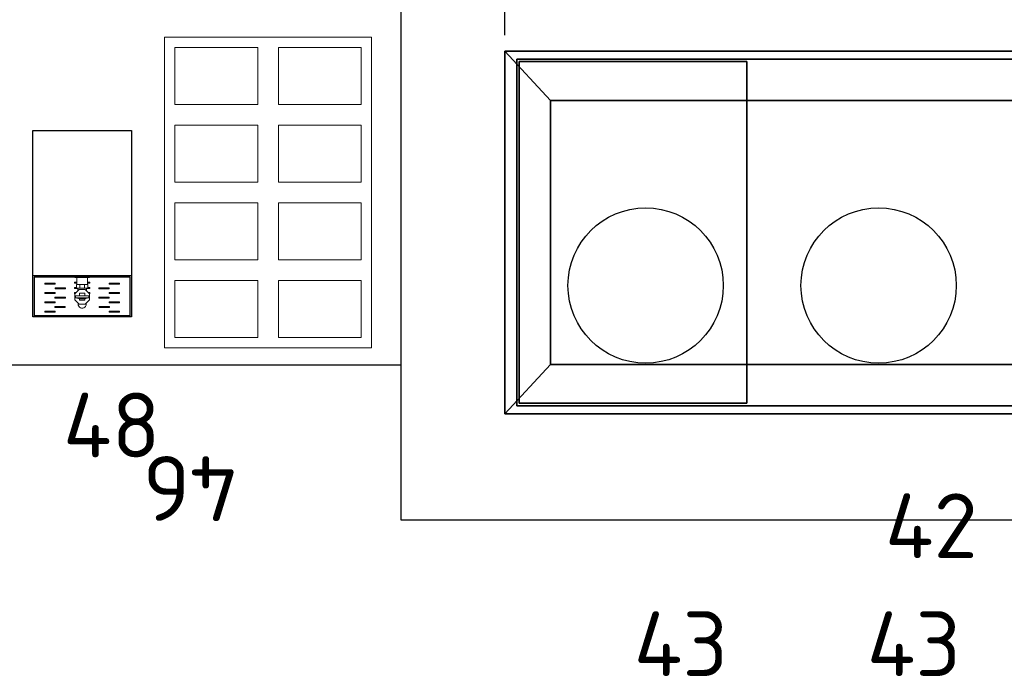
# Model space of a CAD drawing. Header units: millimetres. Extents: x -59761 to 112741, y -57975 to 46221.
# Tile 119 of 132: x 2875 to 4777, y -1616 to -346. Entities that reach past the tile are written whole.
import ezdxf
from ezdxf.enums import TextEntityAlignment as Align

# ---------------------------------------------------------------- set-up
doc = ezdxf.new("R2010")
doc.units = ezdxf.units.MM
for name, color, linetype in [('Equip2D', 250, 'Continuous'), ('Equip3D', 7, 'Continuous'), ('EquipAnnot', 5, 'Continuous')]:
    doc.layers.add(name, color=color, linetype=linetype)
doc.styles.add('GOST прямой', font='isocpeur.ttf', dxfattribs={"height": 2.5})
doc.styles.add('Размеры', font='txt.shx', dxfattribs={"height": 2.5})
doc.dimstyles.new('Main', dxfattribs={"dimscale": 0, "dimtxt": 2.5, "dimasz": 1, "dimexe": 1.25, "dimexo": 0.625, "dimtad": 1, "dimdec": 1, "dimrnd": 0.5, "dimtxsty": 'Размеры', "dimblk": 'OBLIQUE', "dimcen": 2.5, "dimadec": 0, "dimazin": 0, "dimtfac": 1, "dimtdec": 1, "dimtmove": 1, "dimatfit": 2, "dimfxl": 1, "dimarcsym": 0})

# ---------------------------------------------------------------- blocks, each defined once
blk = doc.blocks.new('Лампа тепловая макет')
at = {"layer": 'Equip2D'}
blk.add_circle((0, 0, -113), 150, dxfattribs=at)
at = {"layer": 'EquipAnnot', "style": 'GOST прямой', "flags": 1}
for tag, p in [('НАИМЕНОВАНИЕ', (-29.1, 293.2, -113)), ('ОПИСАНИЕ', (-27.8, 283.9, -113)), ('МОЩНОСТЬ', (-27.8, 268.3, -113)), ('РАЗМЕРЫ', (-27.1, 274.8, -113)), ('НАПРЯЖЕНИЕ', (-27.5, 262.3, -113))]:
    blk.add_attdef(tag, p, '', height=2.5, dxfattribs=at)
at = {"layer": 'EquipAnnot', "style": 'GOST прямой'}
blk.add_attdef('НОМЕР', text='', height=2.5, dxfattribs=at).set_placement((-23.1, 260.6, -113), align=Align.TOP_LEFT)
blk = doc.blocks.new('A$C751ccf96')
at = {"color": 0, "linetype": 'Continuous', "lineweight": 0}
for p, q in [((18833.5, 12556), (18643.5, 12556)), ((18643.5, 12556), (18643.5, 12276)), ((18833.5, 12276), (18833.5, 12556)), ((18643.5, 12276), (18833.5, 12276)), ((18643.5, 12196), (18643.5, 12276)), ((18645.5, 12198), (18645.5, 12274)), ((18645.5, 12274), (18724.5, 12274)), ((18724.5, 12273), (18646.5, 12273)), ((18646.5, 12199), (18646.5, 12273)), ((18671, 12276), (18671, 12275)), ((18806, 12275), (18671, 12275)), ((18698.5, 12274.5), (18698.5, 12275)), ((18698.5, 12274.5), (18700.5, 12274.5)), ((18700.5, 12274.7), (18700.5, 12274.2)), ((18700.5, 12274.7), (18707.5, 12274.7)), ((18700.5, 12274.2), (18707.5, 12274.2)), ((18707.5, 12274.2), (18707.5, 12274.7)), ((18707.5, 12274.5), (18708.5, 12274.5)), ((18708.5, 12274.5), (18708.5, 12275)), ((18709, 12274.7), (18709, 12274.2)), ((18709, 12274.7), (18712.5, 12274.7)), ((18709, 12274.2), (18716, 12274.2)), ((18712.5, 12274.5), (18712.5, 12275)), ((18712.5, 12274.5), (18757.5, 12274.5)), ((18716, 12274.2), (18716, 12274.5)), ((18723, 12274.5), (18723, 12274.2)), ((18723, 12274.2), (18730, 12274.2)), ((18724.5, 12274.2), (18724.5, 12272.5)), ((18724.5, 12272.5), (18752.5, 12272.5)), ((18728, 12272.5), (18728, 12258.5)), ((18730, 12274.2), (18730, 12274.5)), ((18737, 12274.5), (18737, 12274.2)), ((18737, 12274.2), (18744, 12274.2)), ((18744, 12274.2), (18744, 12274.5)), ((18749, 12272.5), (18749, 12258.5)), ((18751, 12274.5), (18751, 12274.2)), ((18751, 12274.2), (18758, 12274.2)), ((18752.5, 12274.2), (18752.5, 12272.5)), ((18752.5, 12274), (18831.5, 12274)), ((18830.5, 12273), (18752.5, 12273)), ((18757.5, 12274.5), (18757.5, 12275)), ((18757.5, 12274.7), (18758, 12274.7)), ((18758, 12274.2), (18758, 12274.7)), ((18758.5, 12274.5), (18758.5, 12275)), ((18758.5, 12274.5), (18762.5, 12274.5)), ((18762.5, 12274.2), (18762.5, 12274.7)), ((18769.5, 12274.7), (18762.5, 12274.7)), ((18769.5, 12274.2), (18762.5, 12274.2)), ((18768.5, 12274.7), (18768.5, 12275)), ((18769.5, 12274.7), (18769.5, 12274.2)), ((18806, 12276), (18806, 12275)), ((18830.5, 12199), (18830.5, 12273)), ((18831.5, 12274), (18831.5, 12198)), ((18833.5, 12196), (18833.5, 12276)), ((18666.5, 12261.5), (18686.5, 12261.5)), ((18666.5, 12259.5), (18666.5, 12261.5)), ((18686.5, 12259.5), (18666.5, 12259.5)), ((18686.5, 12261.5), (18686.5, 12259.5)), ((18686.5, 12252.5), (18706.5, 12252.5)), ((18686.5, 12250.5), (18686.5, 12252.5)), ((18706.5, 12250.5), (18686.5, 12250.5)), ((18706.5, 12252.5), (18706.5, 12250.5)), ((18723.5, 12263), (18728, 12263)), ((18723.5, 12261), (18723.5, 12263)), ((18728, 12261), (18723.5, 12261)), ((18723.5, 12253), (18727.3, 12253)), ((18723.5, 12251), (18723.5, 12253)), ((18730.1, 12251), (18723.5, 12251)), ((18732.7, 12249), (18724.5, 12240.8)), ((18727.3, 12258.5), (18727.3, 12251.5)), ((18733.8, 12258.5), (18727.3, 12258.5)), ((18733.8, 12251.5), (18727.3, 12251.5)), ((18730.1, 12251.5), (18730.1, 12246.4)), ((18744.3, 12249), (18732.7, 12249)), ((18743.1, 12258.5), (18733.8, 12258.5)), ((18733.8, 12258.5), (18733.8, 12251.5)), ((18743.1, 12251.5), (18733.8, 12251.5)), ((18743.1, 12258.5), (18743.1, 12251.5)), ((18749.7, 12258.5), (18743.1, 12258.5)), ((18749.7, 12251.5), (18743.1, 12251.5)), ((18752.5, 12240.8), (18744.3, 12249)), ((18746.9, 12251.5), (18746.9, 12246.4)), ((18753.5, 12251), (18746.9, 12251)), ((18749, 12263), (18753.5, 12263)), ((18753.5, 12261), (18749, 12261)), ((18749.7, 12258.5), (18749.7, 12251.5)), ((18749.7, 12253), (18753.5, 12253)), ((18753.5, 12263), (18753.5, 12261)), ((18753.5, 12253), (18753.5, 12251)), ((18770.5, 12252.5), (18790.5, 12252.5)), ((18770.5, 12250.5), (18770.5, 12252.5)), ((18790.5, 12250.5), (18770.5, 12250.5)), ((18790.5, 12261.5), (18810.5, 12261.5)), ((18790.5, 12259.5), (18790.5, 12261.5)), ((18810.5, 12259.5), (18790.5, 12259.5)), ((18790.5, 12252.5), (18790.5, 12250.5)), ((18810.5, 12261.5), (18810.5, 12259.5)), ((18666.5, 12243.5), (18686.5, 12243.5)), ((18666.5, 12241.5), (18666.5, 12243.5)), ((18686.5, 12241.5), (18666.5, 12241.5)), ((18686, 12234.5), (18706, 12234.5)), ((18686, 12232.5), (18686, 12234.5)), ((18706, 12232.5), (18686, 12232.5)), ((18686.5, 12243.5), (18686.5, 12241.5)), ((18706, 12234.5), (18706, 12232.5)), ((18723.5, 12243), (18726.6, 12243)), ((18723.5, 12241), (18723.5, 12243)), ((18724.6, 12241), (18723.5, 12241)), ((18724.5, 12240.8), (18724.5, 12229.2)), ((18724.5, 12229.2), (18732.7, 12221)), ((18725.7, 12233.4), (18725.7, 12236.5)), ((18733.8, 12231.2), (18725.9, 12233.2)), ((18726, 12236.8), (18729.2, 12236.8)), ((18727.6, 12233.1), (18749.3, 12233.1)), ((18729.2, 12236.8), (18747.7, 12236.8)), ((18747.7, 12233.3), (18729.2, 12233.3)), ((18733.2, 12241), (18733.2, 12236.8)), ((18733.2, 12231.4), (18733.2, 12229.1)), ((18743, 12241.7), (18733.9, 12241.7)), ((18733.9, 12231.2), (18743, 12231.2)), ((18733.9, 12228.4), (18743, 12228.4)), ((18735.1, 12233.1), (18735.1, 12232)), ((18741.8, 12232), (18741.8, 12233.1)), ((18743.2, 12231.2), (18751, 12233.2)), ((18743.7, 12236.8), (18743.7, 12241)), ((18743.7, 12229.1), (18743.7, 12231.4)), ((18744.3, 12221), (18752.5, 12229.2)), ((18747.7, 12236.8), (18750.9, 12236.8)), ((18750.3, 12243), (18753.5, 12243)), ((18751.2, 12236.5), (18751.2, 12233.4)), ((18753.5, 12241), (18752.3, 12241)), ((18752.5, 12229.2), (18752.5, 12240.8)), ((18753.5, 12243), (18753.5, 12241)), ((18770.9, 12234.5), (18790.9, 12234.5)), ((18770.9, 12232.5), (18770.9, 12234.5)), ((18790.9, 12232.5), (18770.9, 12232.5)), ((18790.5, 12243.5), (18810.5, 12243.5)), ((18790.5, 12241.5), (18790.5, 12243.5)), ((18810.5, 12241.5), (18790.5, 12241.5)), ((18790.9, 12234.5), (18790.9, 12232.5)), ((18810.5, 12243.5), (18810.5, 12241.5)), ((18666.5, 12225.5), (18686.5, 12225.5)), ((18666.5, 12223.5), (18666.5, 12225.5)), ((18686.5, 12223.5), (18666.5, 12223.5)), ((18685.5, 12216.5), (18705.5, 12216.5)), ((18685.5, 12214.5), (18685.5, 12216.5)), ((18705.5, 12214.5), (18685.5, 12214.5)), ((18686.5, 12225.5), (18686.5, 12223.5)), ((18705.5, 12216.5), (18705.5, 12214.5)), ((18732.7, 12221), (18744.3, 12221)), ((18771.4, 12216.5), (18791.4, 12216.5)), ((18771.4, 12214.5), (18771.4, 12216.5)), ((18791.4, 12214.5), (18771.4, 12214.5)), ((18790.5, 12225.5), (18810.5, 12225.5)), ((18790.5, 12223.5), (18790.5, 12225.5)), ((18810.5, 12223.5), (18790.5, 12223.5)), ((18791.4, 12216.5), (18791.4, 12214.5)), ((18810.5, 12225.5), (18810.5, 12223.5)), ((18643.5, 12196), (18833.5, 12196)), ((18831.5, 12198), (18645.5, 12198)), ((18646.5, 12199), (18830.5, 12199)), ((18666.5, 12207.5), (18686.5, 12207.5)), ((18666.5, 12205.5), (18666.5, 12207.5)), ((18686.5, 12205.5), (18666.5, 12205.5)), ((18686.5, 12207.5), (18686.5, 12205.5)), ((18790.5, 12207.5), (18810.5, 12207.5)), ((18790.5, 12205.5), (18790.5, 12207.5)), ((18810.5, 12205.5), (18790.5, 12205.5)), ((18810.5, 12207.5), (18810.5, 12205.5))]:
    blk.add_line(p, q, dxfattribs=at)
for centre, radius, start, end in [((18733.9, 12241), 0.7, 90, 180), ((18733.9, 12229.1), 0.7, 180, 270), ((18743, 12241), 0.7, 0, 90), ((18743, 12229.1), 0.7, 270, 0), ((18738.5, 12221), 8, 165.5403, 180), ((18738.5, 12221), 8, 180, 14.4597)]:
    blk.add_arc(centre, radius, start, end, dxfattribs=at)
at = {"color": 0, "linetype": 'Continuous', "lineweight": 0, "extrusion": (4.23798e-16, -1.55403e-29, -1)}
blk.add_ellipse((18729.2, 12233.1), major_axis=(3.5, 0), ratio=0.06, start_param=-2.728992, end_param=-1.570796, dxfattribs=at)
at = {"color": 0, "linetype": 'Continuous', "lineweight": 0}
for centre, major_axis, ratio, start_param, end_param in [((18727.5, 12233.8), (-0.883, 0.109), 0.782759, 1.666862, 1.72679), ((18733.9, 12231.9), (-0.7, 0.175), 0.970737, 1.570796, 1.822855), ((18734.6, 12232), (-0.086, -0.697), 0.782759, 0.155994, 1.666862), ((18734.4, 12232), (0.7, -0.175), 0.970737, 0.192131, 0.238081), ((18742.5, 12232), (-0.7, -0.175), 0.970737, -0.238081, -0.192131), ((18743, 12231.9), (0.7, 0.175), 0.970737, -1.822855, -1.570796)]:
    blk.add_ellipse(centre, major_axis=major_axis, ratio=ratio, start_param=start_param, end_param=end_param, dxfattribs=at)
at = {"color": 0, "linetype": 'Continuous', "lineweight": 0, "extrusion": (4.02175e-16, 6.16298e-33, -1)}
blk.add_ellipse((18742.3, 12232), major_axis=(0.086, -0.697), ratio=0.782759, start_param=0.155994, end_param=1.666862, dxfattribs=at)
at = {"color": 0, "linetype": 'Continuous', "lineweight": 0, "extrusion": (4.23798e-16, 9.55352e-30, -1)}
blk.add_ellipse((18747.7, 12233.1), major_axis=(3.5, 0), ratio=0.06, start_param=-1.570796, end_param=-0.412601, dxfattribs=at)
at = {"color": 0, "linetype": 'Continuous', "lineweight": 0, "extrusion": (3.75284e-16, 1.63997e-28, -1)}
blk.add_ellipse((18749.4, 12233.8), major_axis=(0.883, 0.109), ratio=0.782759, start_param=1.666862, end_param=1.72679, dxfattribs=at)
at = {"color": 0, "linetype": 'Continuous', "lineweight": 0}
for points, knots in [([(18726, 12236.8), (18726, 12236.8), (18726, 12236.8), (18725.9, 12236.8), (18725.9, 12236.7), (18725.8, 12236.6), (18725.7, 12236.6), (18725.7, 12236.5), (18725.7, 12236.5), (18725.7, 12236.5)], [0, 0, 0, 0, 0.33925, 0.33925, 1.029606, 1.029606, 2.054952, 2.054952, 2.098354, 2.098354, 2.098354, 2.098354]), ([(18725.7, 12233.4), (18725.7, 12233.4), (18725.8, 12233.4), (18725.8, 12233.3), (18725.8, 12233.2), (18725.9, 12233.2), (18725.9, 12233.2), (18726, 12233.2), (18726, 12233.2), (18726, 12233.2)], [1.288572, 1.288572, 1.288572, 1.288572, 1.895708, 1.895708, 2.675751, 2.675751, 3.234212, 3.234212, 3.589976, 3.589976, 3.589976, 3.589976]), ([(18751.2, 12236.5), (18751.2, 12236.5), (18751.2, 12236.5), (18751.2, 12236.6), (18751.1, 12236.6), (18751.1, 12236.7), (18751, 12236.8), (18750.9, 12236.8), (18750.9, 12236.8), (18750.9, 12236.8)], [1.27851, 1.27851, 1.27851, 1.27851, 1.322356, 1.322356, 2.359499, 2.359499, 3.057792, 3.057792, 3.400941, 3.400941, 3.400941, 3.400941]), ([(18751.2, 12233.4), (18751.2, 12233.4), (18751.1, 12233.3), (18751, 12233.2), (18751, 12233.2), (18750.9, 12233.2)], [1.253683, 1.253683, 1.253683, 1.253683, 2.310797, 2.310797, 3.48947, 3.48947, 3.48947, 3.48947])]:
    blk.add_open_spline(points, degree=3, knots=knots, dxfattribs=at)
blk = doc.blocks.new('Водонагреватель HVZ22')
at = {"layer": 'Equip2D'}
blk.add_lwpolyline([(0, 0), (190, 0), (190, -360), (0, -360)], close=True, dxfattribs=at)
blk.add_blockref('A$C751ccf96', (-18643.5, -12556), dxfattribs=at)
at = {"layer": 'EquipAnnot', "style": 'GOST прямой', "flags": 1}
for tag, p in [('НАИМЕНОВАНИЕ', (0, 0)), ('ОПИСАНИЕ', (0, -475)), ('РАЗМЕРЫ', (0, -950)), ('МОЩНОСТЬ', (0, -1425)), ('НАПРЯЖЕНИЕ', (0, -1900)), ('ВЕС', (0, -2375))]:
    blk.add_attdef(tag, p, '', height=250, dxfattribs=at)
at = {"layer": 'EquipAnnot', "style": 'GOST прямой'}
blk.add_attdef('НОМЕР', (80.1, -711.4), '', height=250, dxfattribs=at)
blk = doc.blocks.new('A$C319aa859')
at = {"color": 0, "linetype": 'Continuous', "lineweight": 0}
for p, q in [((11906.3, 4804.1), (11506.3, 4804.1)), ((11506.3, 4804.1), (11506.3, 4204.1)), ((11906.3, 4204.1), (11906.3, 4804.1)), ((11526.3, 4784.1), (11686.3, 4784.1)), ((11526.3, 4674.1), (11526.3, 4784.1)), ((11686.3, 4784.1), (11686.3, 4674.1)), ((11726.3, 4784.1), (11886.3, 4784.1)), ((11726.3, 4674.1), (11726.3, 4784.1)), ((11886.3, 4784.1), (11886.3, 4674.1)), ((11686.3, 4674.1), (11526.3, 4674.1)), ((11886.3, 4674.1), (11726.3, 4674.1)), ((11526.3, 4634.1), (11686.3, 4634.1)), ((11526.3, 4524.1), (11526.3, 4634.1)), ((11686.3, 4634.1), (11686.3, 4524.1)), ((11726.3, 4634.1), (11886.3, 4634.1)), ((11726.3, 4524.1), (11726.3, 4634.1)), ((11886.3, 4634.1), (11886.3, 4524.1)), ((11686.3, 4524.1), (11526.3, 4524.1)), ((11886.3, 4524.1), (11726.3, 4524.1)), ((11526.3, 4484.1), (11686.3, 4484.1)), ((11526.3, 4374.1), (11526.3, 4484.1)), ((11686.3, 4484.1), (11686.3, 4374.1)), ((11726.3, 4484.1), (11886.3, 4484.1)), ((11726.3, 4374.1), (11726.3, 4484.1)), ((11886.3, 4484.1), (11886.3, 4374.1)), ((11686.3, 4374.1), (11526.3, 4374.1)), ((11886.3, 4374.1), (11726.3, 4374.1)), ((11526.3, 4334.1), (11686.3, 4334.1)), ((11526.3, 4224.1), (11526.3, 4334.1)), ((11686.3, 4334.1), (11686.3, 4224.1)), ((11726.3, 4334.1), (11886.3, 4334.1)), ((11726.3, 4224.1), (11726.3, 4334.1)), ((11886.3, 4334.1), (11886.3, 4224.1)), ((11686.3, 4224.1), (11526.3, 4224.1)), ((11886.3, 4224.1), (11726.3, 4224.1)), ((11506.3, 4204.1), (11906.3, 4204.1))]:
    blk.add_line(p, q, dxfattribs=at)
blk = doc.blocks.new('Органайзер')
at = {"layer": 'Equip2D'}
blk.add_blockref('A$C319aa859', (-11506.3, -4204.1), dxfattribs=at)
at = {"layer": 'EquipAnnot', "style": 'GOST прямой'}
blk.add_attdef('НОМЕР', (-97.5, 308.3), '', height=2.5, dxfattribs=at)
at = {"layer": 'EquipAnnot', "style": 'GOST прямой', "flags": 1}
blk.add_attdef('НАИМЕНОВАНИЕ', (0, 0), '', height=125, dxfattribs=at)
blk = doc.blocks.new('8046402')
at = {"layer": 'Equip2D'}
for points in [[(0, 0), (1455, 0), (1455, -700), (0, -700)], [(88.5, -95), (1366.5, -95), (1366.5, -605), (88.5, -605)]]:
    blk.add_lwpolyline(points, close=True, dxfattribs=at)
at = {"layer": 'Equip3D', "extrusion": (-1, 0, 2.08169e-27)}
for p, q in [((987.5, -20.4, 830), (987.5, -20.4, 718.4)), ((987.5, -680, 718.4), (987.5, -20.4, 718.4)), ((987.5, -680, 830), (987.5, -20.4, 830)), ((987.5, -680, 830), (987.5, -680, 718.4))]:
    blk.add_line(p, q, dxfattribs=at)
at = {"layer": 'Equip3D', "extrusion": (0, 1, -6.51968e-14)}
for p, q in [((987.5, -20.4, 718.4), (1427.5, -20.4, 718.4)), ((987.5, -20.4, 830), (1427.5, -20.4, 830)), ((987.5, -20.4, 830), (987.5, -20.4, 718.4)), ((1427.5, -20.4, 718.4), (1427.5, -20.4, 830))]:
    blk.add_line(p, q, dxfattribs=at)
at = {"layer": 'Equip3D', "extrusion": (0, -6.51208e-14, -1)}
for p, q in [((987.5, -20.4, 718.4), (1427.5, -20.4, 718.4)), ((987.5, -680, 718.4), (987.5, -20.4, 718.4)), ((1427.5, -680, 718.4), (1427.5, -20.4, 718.4)), ((987.5, -680, 718.4), (1427.5, -680, 718.4))]:
    blk.add_line(p, q, dxfattribs=at)
at = {"layer": 'Equip3D'}
for p, q in [((987.5, -20.4, 830), (1427.5, -20.4, 830)), ((987.5, -680, 830), (987.5, -20.4, 830)), ((1427.5, -20.4, 830), (1427.5, -680, 830)), ((1427.5, -680, 830), (1427.5, -20.4, 830)), ((987.5, -680, 830), (1427.5, -680, 830))]:
    blk.add_line(p, q, dxfattribs=at)
at = {"layer": 'Equip3D', "extrusion": (1, 0, -2.08169e-27)}
for p, q in [((1427.5, -20.4, 830), (1427.5, -680, 830)), ((1427.5, -20.4, 718.4), (1427.5, -20.4, 830)), ((1427.5, -680, 718.4), (1427.5, -20.4, 718.4)), ((1427.5, -680, 830), (1427.5, -680, 718.4))]:
    blk.add_line(p, q, dxfattribs=at)
at = {"layer": 'Equip3D', "extrusion": (1, 0, 2.08169e-27)}
blk.add_line((1427.5, -680, 830), (1427.5, -20.4, 830), dxfattribs=at)
at = {"layer": 'Equip3D', "extrusion": (0, -1, 0)}
for p, q in [((987.5, -680, 830), (1427.5, -680, 830)), ((987.5, -680, 718.4), (1427.5, -680, 718.4)), ((987.5, -680, 830), (987.5, -680, 718.4)), ((1427.5, -680, 830), (1427.5, -680, 718.4))]:
    blk.add_line(p, q, dxfattribs=at)
at = {"layer": 'Equip3D'}
for elevation in [900, 910]:
    blk.add_lwpolyline([(0, 0), (1455, 0), (1455, -700), (0, -700)], close=True, dxfattribs=dict(at, elevation=elevation))
at = {"layer": 'Equip3D', "extrusion": (1.22461e-16, 1, 0)}
for elevation in [-15.5, -684.5]:
    blk.add_lwpolyline([(-23, 900), (-1432, 900), (-1432, 830), (-23, 830)], close=True, dxfattribs=dict(at, elevation=elevation))
at = {"layer": 'Equip3D'}
for points in [[(1455, 0, 900), (0, 0, 900), (0, -700, 900), (1455, -700, 900)], [(0, 0, 910), (0, 0, 900), (1455, 0, 900), (1455, 0, 910)], [(0, -700, 900), (0, 0, 900), (0, 0, 910), (0, -700, 910)], [(88.5, -95, 910), (0, 0, 910), (1455, 0, 910), (1366.5, -95, 910)], [(0, 0, 910), (88.5, -95, 910), (88.5, -605, 910), (0, -700, 910)], [(1366.5, -95, 910), (1455, 0, 910), (0, 0, 910), (88.5, -95, 910)], [(1366.5, -95, 910), (1455, 0, 910), (1455, -700, 910), (1366.5, -605, 910)], [(1455, 0, 910), (1455, 0, 900), (1455, -700, 900), (1455, -700, 910)], [(1432, -15.5, 900), (1432, -15.5, 830), (23, -15.5, 830), (23, -15.5, 900)], [(23, -15.5, 830), (1432, -15.5, 830), (1432, -684.5, 830), (23, -684.5, 830)], [(23, -15.5, 900), (23, -15.5, 830), (23, -684.5, 830), (23, -684.5, 900)], [(1432, -15.5, 900), (1432, -15.5, 830), (1432, -684.5, 830), (1432, -684.5, 900)], [(987.5, -20.4, 718.4), (987.5, -20.4, 830), (987.5, -680, 830), (987.5, -680, 718.4)], [(987.5, -20.4, 718.4), (987.5, -20.4, 830), (1427.5, -20.4, 830), (1427.5, -20.4, 718.4)], [(1427.5, -20.4, 718.4), (987.5, -20.4, 718.4), (987.5, -680, 718.4), (1427.5, -680, 718.4)], [(1427.5, -20.4, 718.4), (1427.5, -20.4, 830), (1427.5, -680, 830), (1427.5, -680, 718.4)], [(88.5, -95, 910), (88.5, -95, 905), (88.5, -605, 905), (88.5, -605, 910)], [(88.5, -95, 910), (88.5, -95, 905), (1366.5, -95, 905), (1366.5, -95, 910)], [(1366.5, -95, 910), (1366.5, -95, 905), (1366.5, -605, 905), (1366.5, -605, 910)], [(1455, -700, 910), (1366.5, -605, 910), (88.5, -605, 910), (0, -700, 910)], [(88.5, -605, 910), (88.5, -605, 905), (1366.5, -605, 905), (1366.5, -605, 910)], [(23, -684.5, 830), (23, -684.5, 900), (1432, -684.5, 900), (1432, -684.5, 830)], [(987.5, -680, 718.4), (987.5, -680, 830), (1427.5, -680, 830), (1427.5, -680, 718.4)], [(0, -700, 910), (1455, -700, 910), (1455, -700, 900), (0, -700, 900)]]:
    blk.add_3dface(points, dxfattribs=at)
at = {"layer": 'Equip3D', "color": 250}
blk.add_3dface([(88.5, -95, 910), (88.5, -605, 910), (1366.5, -605, 910), (1366.5, -95, 910)], dxfattribs=at)
at = {"layer": 'EquipAnnot', "style": 'GOST прямой', "flags": 1}
for tag, p in [('НАИМЕНОВАНИЕ', (0, 0)), ('ОПИСАНИЕ', (0, -4.8)), ('РАЗМЕРЫ', (0, -9.5)), ('МОЩНОСТЬ', (0, -14.2)), ('НАПРЯЖЕНИЕ', (0, -19))]:
    blk.add_attdef(tag, p, '', height=2.5, dxfattribs=at)
at = {"layer": 'EquipAnnot', "style": 'GOST прямой'}
blk.add_attdef('НОМЕР', (695.6, -837.8), '', height=2.5, dxfattribs=at)
blk = doc.blocks.new('_Oblique')
at = {"color": 0, "linetype": 'ByBlock', "lineweight": -2}
blk.add_line((-0.5, -0.5), (0.5, 0.5), dxfattribs=at)
blk = doc.blocks.new('*D303')
at = {"layer": 'Defpoints', "color": 0, "transparency": 16777216}
for p in [(3612, -171.6), (3612, -312), (3811.9, -406.5, 150)]:
    blk.add_point(p, dxfattribs=at)
at = {"layer": 'EquipAnnot', "color": 0, "lineweight": -2, "transparency": 16777216}
for p, q in [((3712, -171.6), (3763.5, 0.2)), ((3763.5, 0.2), (4117.7, 0.2)), ((3612, -280.7), (3612, -109.1)), ((3811.9, -375.2), (3811.9, -109.1)), ((3811.9, -171.6), (3612, -171.6))]:
    blk.add_line(p, q, dxfattribs=at)
at = {"layer": 'EquipAnnot', "color": 0, "lineweight": -2, "transparency": 16777216, "xscale": 50, "yscale": 50, "zscale": 50, "rotation": 180}
blk.add_blockref('_Oblique', (3612, -171.6), dxfattribs=at)
at = {"layer": 'EquipAnnot', "color": 0, "lineweight": -2, "transparency": 16777216, "xscale": 50, "yscale": 50, "zscale": 50}
blk.add_blockref('_Oblique', (3811.9, -171.6), dxfattribs=at)
at = {"layer": 'EquipAnnot', "color": 0, "transparency": 16777216, "insert": (3940.6, 94), "char_height": 125, "attachment_point": 5, "style": 'Размеры'}
blk.add_mtext('200', dxfattribs=at)

msp = doc.modelspace()

# ---------------------------------------------------------------- linework, layer by layer
for points in [[(3612, -312), (1612, -312), (1612, -1012), (3612, -1012)], [(3612, -312), (13000, -312), (13000, -1312), (3612, -1312)]]:
    msp.add_lwpolyline(points, close=True)

# ---------------------------------------------------------------- block references
ref = msp.add_blockref('Органайзер', (3154.67, -979.11, 150))
ref.add_attrib('НОМЕР', '46', (3297.08, -1188.38, 150), dxfattribs={"layer": 'EquipAnnot', "height": 125, "rotation": 180, "style": 'GOST прямой'})
ref = msp.add_blockref('8046402', (5266.92, -1106.49, 150), dxfattribs=dict(rotation=180))
ref.add_attrib('НОМЕР', '42', (4546.08, -1385.46, 150), dxfattribs={"layer": 'EquipAnnot', "height": 125, "style": 'GOST прямой'})
ref = msp.add_blockref('Водонагреватель HVZ22', (2900.71, -559.71, 150))
ref.add_attrib('НОМЕР', '48', (2958.57, -1190.96, 150), dxfattribs={"layer": 'EquipAnnot', "height": 125, "style": 'GOST прямой'})
ref = msp.add_blockref('Лампа тепловая макет', (4083.96, -858.99, 300))
ref.add_attrib('НОМЕР', '43', dxfattribs={"layer": 'EquipAnnot', "height": 125, "style": 'GOST прямой'}).set_placement((4060.9, -1488.36, 187.03), align=Align.TOP_LEFT)
ref = msp.add_blockref('Лампа тепловая макет', (4533.96, -858.99, 300))
ref.add_attrib('НОМЕР', '43', dxfattribs={"layer": 'EquipAnnot', "height": 125, "style": 'GOST прямой'}).set_placement((4510.9, -1488.36, 187.03), align=Align.TOP_LEFT)

# ---------------------------------------------------------------- dimensions: what is measured, and where the dimension line sits
at = {"layer": 'EquipAnnot'}
dim = msp.add_linear_dim(base=(3612, -171.63), p1=(3811.92, -406.49, 150), p2=(3612, -312), dimstyle='Main', dxfattribs=at)
dim.commit()
dim.dimension.update_dxf_attribs({"geometry": '*D303', "text_midpoint": (3794.77, 93.99)})

doc.saveas('drawing.dxf')
